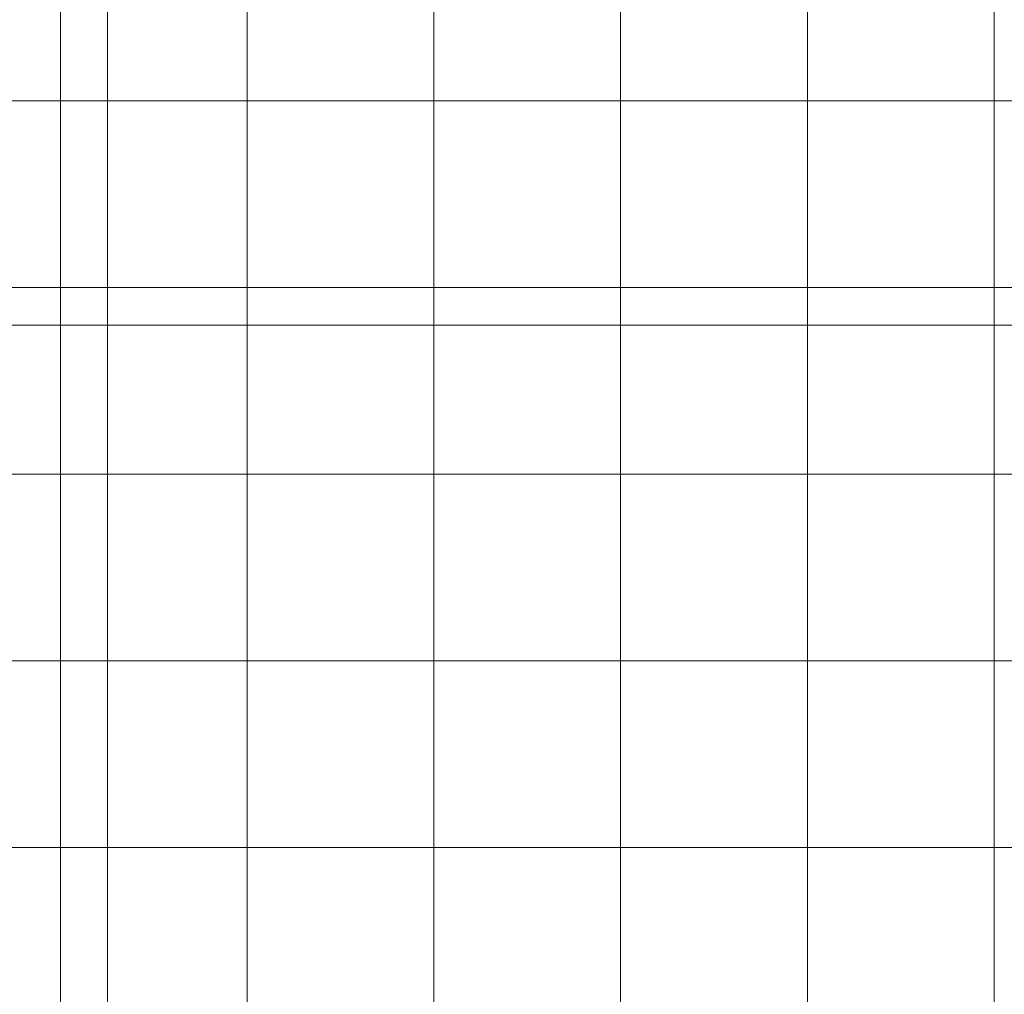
# Model space of a CAD drawing. Extents: x -620 to 3480, y 62 to 1102.
# Tile 21 of 256: x -328 to -264, y 498 to 561. Entities that reach past the tile are written whole.
import ezdxf
from ezdxf.lldxf.tags import DXFTag

# ---------------------------------------------------------------- set-up
doc = ezdxf.new("R2010")
doc.units = 0
doc.layers.get('0').update_dxf_attribs({"lineweight": 13})
doc.layers.add('60- 61 allgemeine Ausstattung- 4 Terrassen', color=7, linetype='Continuous', lineweight=9)
doc.layers.add('70 -71 Achsen- 1 Gebäudeachsen', color=7, linetype='STRICHPUNKT2-A06G9SLK8I', lineweight=18)
tags = doc.linetypes.add('STRICHPUNKT2-A06G9SLK8I', pattern=[12.7, 6.35, -3.175, 0, -3.175]).pattern_tags.tags
tags[10:11] = [DXFTag(74, 4), DXFTag(75, 0), DXFTag(340, '0'), DXFTag(46, 0.0), DXFTag(50, 0.0), DXFTag(44, 0.0), DXFTag(45, 0.0)]
tags[8:9] = [DXFTag(74, 4), DXFTag(75, 0), DXFTag(340, '0'), DXFTag(46, 0.0), DXFTag(50, 0.0), DXFTag(44, 0.0), DXFTag(45, 0.0)]
tags[6:7] = [DXFTag(74, 4), DXFTag(75, 0), DXFTag(340, '0'), DXFTag(46, 0.0), DXFTag(50, 0.0), DXFTag(44, 0.0), DXFTag(45, 0.0)]
tags[4:5] = [DXFTag(74, 4), DXFTag(75, 0), DXFTag(340, '0'), DXFTag(46, 0.0), DXFTag(50, 0.0), DXFTag(44, 0.0), DXFTag(45, 0.0)]

# ---------------------------------------------------------------- blocks, each defined once
blk = doc.blocks.new('Referenz-A06G9SLM8I')
at = {"layer": '60- 61 allgemeine Ausstattung- 4 Terrassen', "color": 0, "lineweight": -2}
for p, q in [((-325.054, 205.504), (-325.054, 588.964)), ((-313.054, 205.504), (-313.054, 588.964)), ((-301.054, 205.504), (-301.054, 588.964)), ((-289.054, 205.504), (-289.054, 588.964)), ((-277.054, 205.504), (-277.054, 588.964)), ((-265.054, 205.504), (-265.054, 588.964)), ((-426.004, 555.304), (13.396, 555.304)), ((-426.004, 543.304), (13.396, 543.304)), ((-426.004, 531.304), (13.396, 531.304)), ((-426.004, 519.304), (13.396, 519.304)), ((-426.004, 507.304), (13.396, 507.304))]:
    blk.add_line(p, q, dxfattribs=at)
at = {"layer": '70 -71 Achsen- 1 Gebäudeachsen', "color": 0, "linetype": 'STRICHPUNKT2-A06G9SLK8I', "lineweight": -2, "ltscale": 0.13}
for p, q in [((-322.033, 1075.824), (-322.033, 76.384)), ((-554.534, 540.884), (92.907, 540.884))]:
    blk.add_line(p, q, dxfattribs=at)

msp = doc.modelspace()

# ---------------------------------------------------------------- block references
at = {"color": 8, "lineweight": 13, "ltscale": 0.13, "true_color": 0x808080}
msp.add_blockref('Referenz-A06G9SLM8I', (0, 0), dxfattribs=at)

doc.saveas('drawing.dxf')
